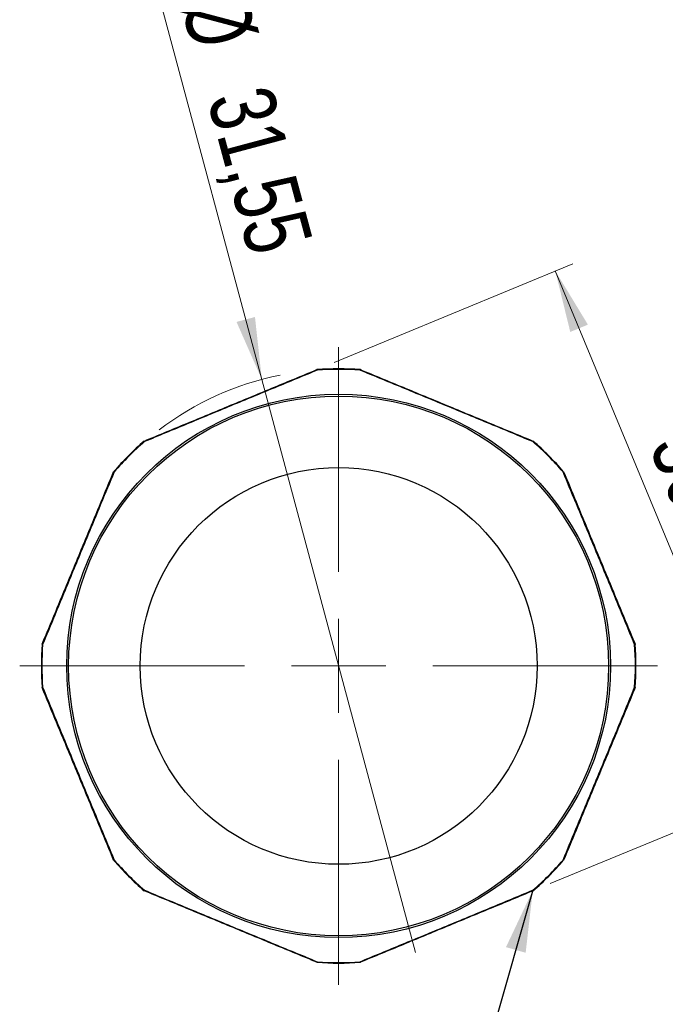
# Model space of a CAD drawing. Header units: millimetres. Extents: x 0 to 420, y 0 to 297.
# Tile 22 of 68: x 172 to 207, y 120 to 172. Entities that reach past the tile are written whole.
import ezdxf

# ---------------------------------------------------------------- set-up
doc = ezdxf.new("R2010")
doc.units = ezdxf.units.MM
doc.styles.add('SLDTEXTSTYLE0', font='TXT', dxfattribs={"width": 0.75})
doc.dimstyles.new('SLDDIMSTYLE1', dxfattribs={"dimtxt": 3.5, "dimasz": 3.302, "dimexe": 0, "dimexo": 0.0625, "dimgap": 0.875, "dimtad": 1, "dimrnd": 1e-09, "dimzin": 12, "dimdsep": 46, "dimtxsty": 'SLDTEXTSTYLE0', "dimsah": 1, "dimcen": 0.09, "dimadec": 0, "dimazin": 3, "dimtfac": 1, "dimtofl": 0, "dimtmove": 0, "dimatfit": 3, "dimfxl": 0, "dimfrac": 2, "dimtolj": 1, "dimtzin": 12, "dimarcsym": 0})
doc.dimstyles.new('SLDDIMSTYLE4', dxfattribs={"dimtxt": 0.18, "dimasz": 3.302, "dimexe": 0, "dimexo": 0.0625, "dimgap": 0, "dimtad": 0, "dimtih": 1, "dimtoh": 1, "dimdec": 0, "dimrnd": 1e-09, "dimzin": 0, "dimdsep": 46, "dimtxsty": 'Standard', "dimsah": 1, "dimcen": 0.09, "dimadec": 0, "dimazin": 0, "dimtfac": 3.302, "dimtdec": 0, "dimtofl": 0, "dimtmove": 0, "dimatfit": 3, "dimfxl": 0, "dimfrac": 2, "dimtolj": 1, "dimtzin": 0, "dimarcsym": 0})
doc.dimstyles.new('SLDDIMSTYLE6', dxfattribs={"dimtxt": 3.5, "dimasz": 3.302, "dimexe": 0, "dimexo": 0.0625, "dimgap": 0.875, "dimtad": 1, "dimrnd": 1e-09, "dimzin": 12, "dimdsep": 46, "dimtxsty": 'SLDTEXTSTYLE0', "dimblk1": 'NONE', "dimsah": 1, "dimcen": 0, "dimadec": 0, "dimazin": 3, "dimtfac": 1, "dimtmove": 0, "dimatfit": 3, "dimldrblk": 'NONE', "dimfxl": 0, "dimfrac": 2, "dimtolj": 1, "dimtzin": 12, "dimarcsym": 0})

# ---------------------------------------------------------------- blocks, each defined once
blk = doc.blocks.new('_D_86')
at = {"color": 7, "linetype": 'Continuous', "lineweight": 0}
for p, q in [((189.125, 153.766), (201.794, 159.013)), ((200.87, 158.631), (212.351, 130.914)), ((200.605, 126.049), (213.275, 131.297))]:
    blk.add_line(p, q, dxfattribs=at)
at = {"color": 7, "linetype": 'Continuous', "lineweight": 18}
for points in [[(200.87, 158.631), (201.665, 155.386), (202.603, 155.775)], [(212.351, 130.914), (211.557, 134.159), (210.618, 133.771)]]:
    blk.add_solid(points, dxfattribs=at)
at = {"color": 7, "linetype": 'Continuous', "lineweight": 18, "insert": (209.061, 150.648), "char_height": 3.5, "attachment_point": 1, "rotation": 292.5, "style": 'SLDTEXTSTYLE0'}
blk.add_mtext('30', dxfattribs=at)
blk = doc.blocks.new('_D_87')
at = {"color": 7, "linetype": 'Continuous', "lineweight": 0}
for q in [(179.983, 172.601), (193.437, 122.39)]:
    blk.add_line((185.273, 152.861), q, dxfattribs=at)
at = {"color": 7, "linetype": 'Continuous', "lineweight": 18}
blk.add_arc((189.355, 137.625), 15.773, 101.3723, 127.2417, dxfattribs=at)
blk.add_solid([(185.273, 152.861), (184.909, 156.181), (183.928, 155.919)], dxfattribs=at)
at = {"color": 7, "linetype": 'Continuous', "lineweight": 18, "char_height": 3.5, "attachment_point": 1, "rotation": 285, "style": 'SLDTEXTSTYLE0'}
for s, insert in [('%%c', (184.328, 173.765)), ('31,55', (185.746, 168.681))]:
    blk.add_mtext(s, dxfattribs=dict(at, insert=insert))
blk = doc.blocks.new('_None')
blk = doc.blocks.new('SW_CENTERMARKSYMBOL_3')
at = {"color": 0, "linetype": 'Continuous', "lineweight": 18}
for p, q in [((0, 5), (0, 16.95)), ((0, 0), (0, 2.5)), ((-5, 0), (-16.95, 0)), ((0, 0), (-2.5, 0)), ((0, 0), (0, -2.5)), ((0, 0), (2.5, 0)), ((5, 0), (16.95, 0)), ((0, -5), (0, -16.95))]:
    blk.add_line(p, q, dxfattribs=at)

msp = doc.modelspace()

# ---------------------------------------------------------------- linework, layer by layer
at = {"color": 7, "linetype": 'Continuous', "lineweight": 25}
for radius in [14.45, 14.35, 10.55]:
    msp.add_circle((189.35517, 137.62509), radius, dxfattribs=at)
for radius, start, end in [(15.8, 85.812256, 94.187744), (15.77286, 85.869376, 94.130624), (15.8, 130.812256, 139.187744), (15.77286, 130.869376, 139.130624), (15.77286, 40.869376, 49.130624), (15.8, 40.812256, 49.187744), (15.8, 175.812256, 184.187744), (15.77286, 175.869376, 184.130624), (15.77286, 355.869376, 4.130624), (15.8, 355.812256, 4.187744), (15.8, 220.812256, 229.187744), (15.77286, 220.869376, 229.130624), (15.77286, 310.869376, 319.130624), (15.8, 310.812256, 319.187744), (15.8, 265.812256, 274.187744), (15.77286, 265.869376, 274.130624)]:
    msp.add_arc((189.35517, 137.62509), radius, start, end, dxfattribs=at)
for points, knots in [([(179.0289, 149.5837), (179.77204, 149.89151), (180.53113, 150.20594), (182.06068, 150.8395), (182.83402, 151.15983), (184.0084, 151.64627), (184.40097, 151.80888), (185.17644, 152.13009), (185.56107, 152.28941), (186.70633, 152.76379), (187.45834, 153.07528), (188.20094, 153.38288)], [0, 0, 0, 0, 0.25, 0.25, 0.5, 0.5, 0.625, 0.625, 0.75, 0.75, 1, 1, 1, 1]), ([(188.21905, 153.35698), (187.4747, 153.04987), (186.72109, 152.73873), (185.57382, 152.26457), (185.18858, 152.10527), (184.41205, 151.78399), (184.01904, 151.6213), (182.84348, 151.13437), (182.06936, 150.81333), (180.5383, 150.17774), (179.77843, 149.86197), (179.03441, 149.55258)], [0, 0, 0, 0, 0.25, 0.25, 0.375, 0.375, 0.5, 0.5, 0.75, 0.75, 1, 1, 1, 1]), ([(188.20138, 153.38291), (188.20358, 153.38307), (188.20643, 153.38057), (188.2096, 153.37576), (188.21225, 153.37172), (188.2152, 153.36596), (188.21822, 153.35892), (188.2185, 153.35829), (188.21877, 153.35764), (188.21905, 153.35698)], [0, 0, 0, 0, 0.0000400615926, 0.0000400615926, 0.0000400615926, 0.0000734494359, 0.0000734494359, 0.0000734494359, 0.0000764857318, 0.0000764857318, 0.0000764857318, 0.0000764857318]), ([(190.50897, 153.38291), (190.50706, 153.38305), (190.50467, 153.38121), (190.50202, 153.37759), (190.49937, 153.37398), (190.49637, 153.36849), (190.49329, 153.36158), (190.4929, 153.36072), (190.49251, 153.35983), (190.49212, 153.35892), (190.49185, 153.35829), (190.49158, 153.35764), (190.4913, 153.35698)], [0, 0, 0, 0, 0.0000347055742, 0.0000347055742, 0.0000347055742, 0.0000693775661, 0.0000693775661, 0.0000693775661, 0.0000736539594, 0.0000736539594, 0.0000736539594, 0.0000766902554, 0.0000766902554, 0.0000766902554, 0.0000766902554]), ([(199.67593, 149.55258), (198.93244, 149.86175), (198.17955, 150.17462), (197.03302, 150.65059), (196.64798, 150.81035), (195.87171, 151.13226), (195.47877, 151.29512), (194.30321, 151.78206), (193.52882, 152.10243), (191.99677, 152.73562), (191.23617, 153.04965), (190.4913, 153.35698)], [0, 0, 0, 0, 0.25, 0.25, 0.375, 0.375, 0.5, 0.5, 0.75, 0.75, 1, 1, 1, 1]), ([(190.50941, 153.38288), (191.25255, 153.07506), (192.01163, 152.76064), (193.54118, 152.12707), (194.31452, 151.80675), (195.4889, 151.3203), (195.88147, 151.1577), (196.65694, 150.83649), (197.04157, 150.67717), (198.18683, 150.20278), (198.93885, 149.89129), (199.68144, 149.5837)], [0, 0, 0, 0, 0.25, 0.25, 0.5, 0.5, 0.625, 0.625, 0.75, 0.75, 1, 1, 1, 1]), ([(179.02857, 149.58341), (179.02712, 149.58216), (179.02673, 149.57917), (179.02742, 149.57473), (179.0281, 149.5703), (179.02987, 149.5643), (179.03256, 149.55724), (179.0329, 149.55635), (179.03325, 149.55545), (179.03362, 149.55453), (179.03388, 149.55389), (179.03414, 149.55324), (179.03441, 149.55258)], [0, 0, 0, 0, 0.0000347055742, 0.0000347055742, 0.0000347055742, 0.0000693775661, 0.0000693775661, 0.0000693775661, 0.0000736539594, 0.0000736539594, 0.0000736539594, 0.0000766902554, 0.0000766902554, 0.0000766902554, 0.0000766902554]), ([(199.68178, 149.58341), (199.68345, 149.58196), (199.6837, 149.57818), (199.68253, 149.57254), (199.68155, 149.56781), (199.67957, 149.56165), (199.67673, 149.55453), (199.67647, 149.55389), (199.6762, 149.55324), (199.67593, 149.55258)], [0, 0, 0, 0, 0.0000400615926, 0.0000400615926, 0.0000400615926, 0.0000734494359, 0.0000734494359, 0.0000734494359, 0.0000764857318, 0.0000764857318, 0.0000764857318, 0.0000764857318]), ([(173.59739, 138.77933), (173.90521, 139.52247), (174.21963, 140.28155), (174.85319, 141.8111), (175.17352, 142.58444), (175.65996, 143.75882), (175.82257, 144.15139), (176.14378, 144.92686), (176.3031, 145.31149), (176.77748, 146.45675), (177.08898, 147.20877), (177.39657, 147.95136)], [0, 0, 0, 0, 0.25, 0.25, 0.5, 0.5, 0.625, 0.625, 0.75, 0.75, 1, 1, 1, 1]), ([(177.42769, 147.94585), (177.11852, 147.20236), (176.80564, 146.44947), (176.32968, 145.30294), (176.16992, 144.9179), (175.848, 144.14163), (175.68515, 143.74869), (175.19821, 142.57313), (174.87783, 141.79874), (174.24464, 140.26669), (173.93061, 139.50609), (173.62329, 138.76122)], [0, 0, 0, 0, 0.25, 0.25, 0.375, 0.375, 0.5, 0.5, 0.75, 0.75, 1, 1, 1, 1]), ([(177.39686, 147.9517), (177.3983, 147.95337), (177.40208, 147.95362), (177.40773, 147.95245), (177.41246, 147.95147), (177.41862, 147.94949), (177.42573, 147.94665), (177.42638, 147.94639), (177.42703, 147.94613), (177.42769, 147.94585)], [0, 0, 0, 0, 0.0000400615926, 0.0000400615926, 0.0000400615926, 0.0000734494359, 0.0000734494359, 0.0000734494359, 0.0000764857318, 0.0000764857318, 0.0000764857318, 0.0000764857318]), ([(201.31349, 147.9517), (201.31224, 147.95315), (201.30925, 147.95353), (201.30481, 147.95285), (201.30038, 147.95217), (201.29438, 147.9504), (201.28732, 147.9477), (201.28643, 147.94736), (201.28553, 147.94701), (201.28461, 147.94665), (201.28397, 147.94639), (201.28332, 147.94613), (201.28266, 147.94585)], [0, 0, 0, 0, 0.0000347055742, 0.0000347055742, 0.0000347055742, 0.0000693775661, 0.0000693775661, 0.0000693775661, 0.0000736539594, 0.0000736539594, 0.0000736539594, 0.0000766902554, 0.0000766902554, 0.0000766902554, 0.0000766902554]), ([(205.08706, 138.76122), (204.77995, 139.50557), (204.46881, 140.25917), (203.99465, 141.40645), (203.83535, 141.79168), (203.51407, 142.56821), (203.35138, 142.96122), (202.86445, 144.13679), (202.54341, 144.91091), (201.90782, 146.44196), (201.59205, 147.20184), (201.28266, 147.94585)], [0, 0, 0, 0, 0.25, 0.25, 0.375, 0.375, 0.5, 0.5, 0.75, 0.75, 1, 1, 1, 1]), ([(201.31378, 147.95136), (201.62159, 147.20822), (201.93602, 146.44914), (202.56958, 144.91959), (202.8899, 144.14625), (203.37635, 142.97187), (203.53896, 142.5793), (203.86017, 141.80383), (204.01949, 141.4192), (204.49387, 140.27394), (204.80536, 139.52192), (205.11296, 138.77933)], [0, 0, 0, 0, 0.25, 0.25, 0.5, 0.5, 0.625, 0.625, 0.75, 0.75, 1, 1, 1, 1]), ([(173.59736, 138.77889), (173.59722, 138.77698), (173.59906, 138.77459), (173.60267, 138.77194), (173.60629, 138.76929), (173.61178, 138.76629), (173.61869, 138.76321), (173.61955, 138.76282), (173.62044, 138.76243), (173.62135, 138.76204), (173.62198, 138.76177), (173.62263, 138.7615), (173.62329, 138.76122)], [0, 0, 0, 0, 0.0000347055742, 0.0000347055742, 0.0000347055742, 0.0000693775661, 0.0000693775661, 0.0000693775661, 0.0000736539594, 0.0000736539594, 0.0000736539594, 0.0000766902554, 0.0000766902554, 0.0000766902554, 0.0000766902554]), ([(205.11299, 138.77889), (205.11315, 138.77668), (205.11065, 138.77383), (205.10584, 138.77067), (205.1018, 138.76801), (205.09604, 138.76506), (205.089, 138.76204), (205.08837, 138.76177), (205.08772, 138.7615), (205.08706, 138.76122)], [0, 0, 0, 0, 0.0000400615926, 0.0000400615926, 0.0000400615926, 0.0000734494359, 0.0000734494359, 0.0000734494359, 0.0000764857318, 0.0000764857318, 0.0000764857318, 0.0000764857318]), ([(173.59736, 136.4713), (173.5972, 136.4735), (173.59969, 136.47635), (173.60451, 136.47952), (173.60855, 136.48217), (173.61431, 136.48512), (173.62135, 136.48814), (173.62198, 136.48842), (173.62263, 136.48869), (173.62329, 136.48897)], [0, 0, 0, 0, 0.0000400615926, 0.0000400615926, 0.0000400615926, 0.0000734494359, 0.0000734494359, 0.0000734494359, 0.0000764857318, 0.0000764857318, 0.0000764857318, 0.0000764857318]), ([(177.39657, 127.29882), (177.08875, 128.04196), (176.77433, 128.80105), (176.14077, 130.3306), (175.82044, 131.10394), (175.334, 132.27832), (175.17139, 132.67089), (174.85018, 133.44636), (174.69086, 133.83099), (174.21648, 134.97625), (173.90498, 135.72826), (173.59739, 136.47086)], [0, 0, 0, 0, 0.25, 0.25, 0.5, 0.5, 0.625, 0.625, 0.75, 0.75, 1, 1, 1, 1]), ([(173.62329, 136.48897), (173.9304, 135.74462), (174.24154, 134.99101), (174.7157, 133.84374), (174.875, 133.4585), (175.19627, 132.68197), (175.35897, 132.28896), (175.8459, 131.1134), (176.16693, 130.33928), (176.80253, 128.80822), (177.1183, 128.04835), (177.42769, 127.30433)], [0, 0, 0, 0, 0.25, 0.25, 0.375, 0.375, 0.5, 0.5, 0.75, 0.75, 1, 1, 1, 1]), ([(201.28266, 127.30433), (201.59183, 128.04783), (201.9047, 128.80072), (202.38067, 129.94725), (202.54043, 130.33229), (202.86234, 131.10855), (203.0252, 131.50149), (203.51214, 132.67706), (203.83251, 133.45145), (204.4657, 134.9835), (204.77973, 135.7441), (205.08706, 136.48897)], [0, 0, 0, 0, 0.25, 0.25, 0.375, 0.375, 0.5, 0.5, 0.75, 0.75, 1, 1, 1, 1]), ([(205.11296, 136.47086), (204.80514, 135.72772), (204.49071, 134.96863), (203.85715, 133.43908), (203.53683, 132.66575), (203.05038, 131.49137), (202.88777, 131.09879), (202.56656, 130.32333), (202.40725, 129.9387), (201.93286, 128.79343), (201.62137, 128.04142), (201.31378, 127.29882)], [0, 0, 0, 0, 0.25, 0.25, 0.5, 0.5, 0.625, 0.625, 0.75, 0.75, 1, 1, 1, 1]), ([(205.11299, 136.4713), (205.11313, 136.47321), (205.11129, 136.4756), (205.10767, 136.47825), (205.10406, 136.4809), (205.09856, 136.48389), (205.09166, 136.48698), (205.0908, 136.48737), (205.08991, 136.48775), (205.089, 136.48814), (205.08837, 136.48842), (205.08772, 136.48869), (205.08706, 136.48897)], [0, 0, 0, 0, 0.0000347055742, 0.0000347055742, 0.0000347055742, 0.0000693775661, 0.0000693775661, 0.0000693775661, 0.0000736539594, 0.0000736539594, 0.0000736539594, 0.0000766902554, 0.0000766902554, 0.0000766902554, 0.0000766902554]), ([(177.39686, 127.29849), (177.39811, 127.29704), (177.4011, 127.29665), (177.40553, 127.29734), (177.40996, 127.29802), (177.41596, 127.29979), (177.42303, 127.30249), (177.42391, 127.30282), (177.42481, 127.30317), (177.42573, 127.30354), (177.42638, 127.3038), (177.42703, 127.30406), (177.42769, 127.30433)], [0, 0, 0, 0, 0.0000347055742, 0.0000347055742, 0.0000347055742, 0.0000693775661, 0.0000693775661, 0.0000693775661, 0.0000736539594, 0.0000736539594, 0.0000736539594, 0.0000766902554, 0.0000766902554, 0.0000766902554, 0.0000766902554]), ([(201.31349, 127.29849), (201.31204, 127.29682), (201.30826, 127.29657), (201.30262, 127.29774), (201.29789, 127.29871), (201.29173, 127.3007), (201.28461, 127.30354), (201.28397, 127.3038), (201.28332, 127.30406), (201.28266, 127.30433)], [0, 0, 0, 0, 0.0000400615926, 0.0000400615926, 0.0000400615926, 0.0000734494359, 0.0000734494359, 0.0000734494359, 0.0000764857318, 0.0000764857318, 0.0000764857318, 0.0000764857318]), ([(179.02857, 125.66678), (179.0269, 125.66822), (179.02665, 125.672), (179.02781, 125.67765), (179.02879, 125.68238), (179.03078, 125.68854), (179.03362, 125.69565), (179.03388, 125.6963), (179.03414, 125.69695), (179.03441, 125.69761)], [0, 0, 0, 0, 0.0000400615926, 0.0000400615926, 0.0000400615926, 0.0000734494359, 0.0000734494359, 0.0000734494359, 0.0000764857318, 0.0000764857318, 0.0000764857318, 0.0000764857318]), ([(188.20094, 121.86731), (187.4578, 122.17513), (186.69871, 122.48955), (185.16916, 123.12311), (184.39583, 123.44344), (183.22145, 123.92988), (182.82887, 124.09249), (182.05341, 124.4137), (181.66878, 124.57302), (180.52351, 125.0474), (179.7715, 125.3589), (179.0289, 125.66649)], [0, 0, 0, 0, 0.25, 0.25, 0.5, 0.5, 0.625, 0.625, 0.75, 0.75, 1, 1, 1, 1]), ([(179.03441, 125.69761), (179.77791, 125.38844), (180.5308, 125.07556), (181.67733, 124.5996), (182.06237, 124.43984), (182.83863, 124.11792), (183.23157, 123.95507), (184.40714, 123.46813), (185.18153, 123.14775), (186.71358, 122.51456), (187.47418, 122.20053), (188.21905, 121.89321)], [0, 0, 0, 0, 0.25, 0.25, 0.375, 0.375, 0.5, 0.5, 0.75, 0.75, 1, 1, 1, 1]), ([(190.4913, 121.89321), (191.23565, 122.20032), (191.98925, 122.51146), (193.13653, 122.98562), (193.52176, 123.14492), (194.29829, 123.46619), (194.6913, 123.62889), (195.86687, 124.11582), (196.64098, 124.43686), (198.17204, 125.07245), (198.93192, 125.38822), (199.67593, 125.69761)], [0, 0, 0, 0, 0.25, 0.25, 0.375, 0.375, 0.5, 0.5, 0.75, 0.75, 1, 1, 1, 1]), ([(199.68144, 125.66649), (198.9383, 125.35867), (198.17922, 125.04425), (196.64967, 124.41069), (195.87633, 124.09036), (194.70195, 123.60392), (194.30938, 123.44131), (193.53391, 123.1201), (193.14928, 122.96078), (192.00402, 122.4864), (191.252, 122.1749), (190.50941, 121.86731)], [0, 0, 0, 0, 0.25, 0.25, 0.5, 0.5, 0.625, 0.625, 0.75, 0.75, 1, 1, 1, 1]), ([(199.68178, 125.66678), (199.68323, 125.66803), (199.68361, 125.67102), (199.68293, 125.67545), (199.68225, 125.67989), (199.68048, 125.68588), (199.67778, 125.69295), (199.67744, 125.69383), (199.67709, 125.69473), (199.67673, 125.69565), (199.67647, 125.6963), (199.6762, 125.69695), (199.67593, 125.69761)], [0, 0, 0, 0, 0.0000347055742, 0.0000347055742, 0.0000347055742, 0.0000693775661, 0.0000693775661, 0.0000693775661, 0.0000736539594, 0.0000736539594, 0.0000736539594, 0.0000766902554, 0.0000766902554, 0.0000766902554, 0.0000766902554]), ([(188.20138, 121.86728), (188.20329, 121.86714), (188.20567, 121.86898), (188.20833, 121.87259), (188.21098, 121.87621), (188.21397, 121.8817), (188.21706, 121.88861), (188.21745, 121.88947), (188.21783, 121.89036), (188.21822, 121.89127), (188.2185, 121.8919), (188.21877, 121.89255), (188.21905, 121.89321)], [0, 0, 0, 0, 0.0000347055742, 0.0000347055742, 0.0000347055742, 0.0000693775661, 0.0000693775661, 0.0000693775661, 0.0000736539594, 0.0000736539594, 0.0000736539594, 0.0000766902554, 0.0000766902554, 0.0000766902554, 0.0000766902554]), ([(190.50897, 121.86728), (190.50676, 121.86712), (190.50391, 121.86961), (190.50075, 121.87443), (190.49809, 121.87847), (190.49514, 121.88423), (190.49212, 121.89127), (190.49185, 121.8919), (190.49158, 121.89255), (190.4913, 121.89321)], [0, 0, 0, 0, 0.0000400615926, 0.0000400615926, 0.0000400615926, 0.0000734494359, 0.0000734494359, 0.0000734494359, 0.0000764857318, 0.0000764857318, 0.0000764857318, 0.0000764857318])]:
    msp.add_open_spline(points, degree=3, knots=knots, dxfattribs=at)
for points in [[(188.20094, 153.38288), (188.20094, 153.38288), (188.20108, 153.38289), (188.20138, 153.38291)], [(190.50897, 153.38291), (190.50927, 153.38289), (190.50941, 153.38288), (190.50941, 153.38288)], [(179.02857, 149.58341), (179.0288, 149.5836), (179.0289, 149.5837), (179.0289, 149.5837)], [(199.68144, 149.5837), (199.68144, 149.5837), (199.68155, 149.5836), (199.68178, 149.58341)], [(177.39657, 147.95136), (177.39657, 147.95136), (177.39666, 147.95147), (177.39686, 147.9517)], [(201.31349, 147.9517), (201.31368, 147.95147), (201.31378, 147.95136), (201.31378, 147.95136)], [(173.59736, 138.77889), (173.59738, 138.77919), (173.59739, 138.77933), (173.59739, 138.77933)], [(205.11296, 138.77933), (205.11296, 138.77933), (205.11297, 138.77919), (205.11299, 138.77889)], [(173.59739, 136.47086), (173.59739, 136.47086), (173.59738, 136.471), (173.59736, 136.4713)], [(205.11299, 136.4713), (205.11297, 136.471), (205.11296, 136.47086), (205.11296, 136.47086)], [(177.39686, 127.29849), (177.39666, 127.29872), (177.39657, 127.29882), (177.39657, 127.29882)], [(201.31378, 127.29882), (201.31378, 127.29882), (201.31368, 127.29872), (201.31349, 127.29849)], [(179.0289, 125.66649), (179.0289, 125.66649), (179.0288, 125.66658), (179.02857, 125.66678)], [(199.68178, 125.66678), (199.68155, 125.66658), (199.68144, 125.66649), (199.68144, 125.66649)], [(188.20138, 121.86728), (188.20108, 121.8673), (188.20094, 121.86731), (188.20094, 121.86731)], [(190.50941, 121.86731), (190.50941, 121.86731), (190.50927, 121.8673), (190.50897, 121.86728)]]:
    msp.add_open_spline(points, degree=3, dxfattribs=at)

# ---------------------------------------------------------------- block references
at = {"color": 7, "linetype": 'Continuous', "lineweight": 0}
msp.add_blockref('SW_CENTERMARKSYMBOL_3', (189.35517, 137.62509), dxfattribs=at)

# ---------------------------------------------------------------- dimensions: what is measured, and where the dimension line sits
at = {"color": 7, "linetype": 'Continuous', "lineweight": 18}
dim = msp.add_diameter_dim_2p(p1=(193.43749, 122.38968), p2=(185.27286, 152.86051), dimstyle='SLDDIMSTYLE6', dxfattribs=at)
dim.commit()
dim.dimension.update_dxf_attribs({"geometry": '_D_87', "text_midpoint": (182.13621, 164.56667), "dimtype": 163})
dim = msp.add_linear_dim(base=(212.351, 130.91439), p1=(188.20094, 153.38288), p2=(199.68144, 125.66649), angle=292.5, dimstyle='SLDDIMSTYLE1', dxfattribs=at)
dim.commit()
dim.dimension.update_dxf_attribs({"geometry": '_D_86', "text_midpoint": (205.88193, 146.5321), "dimtype": 160})

# ---------------------------------------------------------------- leaders
at = {"color": 7, "linetype": 'Continuous', "lineweight": 0}
msp.add_leader([(199.67593, 125.69761), (190.47213, 93.34665)], dimstyle='SLDDIMSTYLE4', dxfattribs=at)

doc.saveas('drawing.dxf')
